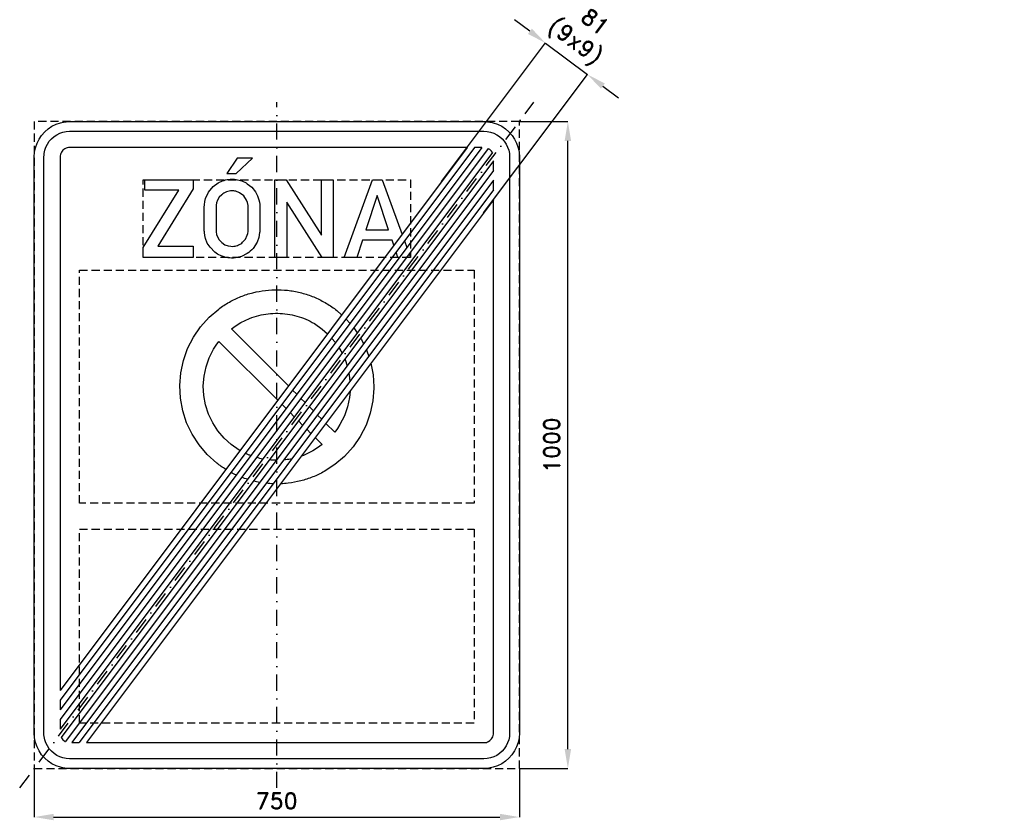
# Model space of a CAD drawing. Header units: millimetres. Extents: x -398 to 1125, y -580 to 657.
import ezdxf

# ---------------------------------------------------------------- set-up
doc = ezdxf.new("R2010")
doc.units = ezdxf.units.MM
doc.header["$LTSCALE"] = 5
doc.linetypes.add('ČERCHOVANÁX2', pattern=[2, 1, -0.5, 0, -0.5])
doc.linetypes.add('ČÁRKOVANÁX2', pattern=[1.5, 1, -0.5])
doc.layers.add('Kóty', color=2, linetype='Continuous')
doc.layers.add('Značka', color=7, linetype='Continuous')
doc.styles.get("Standard").update_dxf_attribs({"font": 'romand.shx', "height": 25})
doc.dimstyles.get("Standard").update_dxf_attribs({"dimtxt": 25, "dimasz": 30, "dimexe": 0.18, "dimexo": 0.0625, "dimgap": 12.5, "dimtad": 1, "dimdec": 0, "dimzin": 0, "dimdsep": 46, "dimtxsty": 'Standard', "dimcen": 0.09, "dimadec": 0, "dimazin": 0, "dimtfac": 1, "dimtdec": 0, "dimtofl": 0, "dimtmove": 0, "dimatfit": 3, "dimfxl": 1, "dimtolj": 1, "dimtzin": 0, "dimarcsym": 0})

# ---------------------------------------------------------------- blocks, each defined once
blk = doc.blocks.new('*D0')
at = {"layer": 'Defpoints', "color": 0, "transparency": 16777216}
for p in [(-375, -500), (375, -500), (375, -575)]:
    blk.add_point(p, dxfattribs=at)
at = {"layer": 'Kóty', "color": 0, "lineweight": -2, "transparency": 16777216}
for p, q in [((-375, -500.0625), (-375, -575.18)), ((375, -500.0625), (375, -575.18)), ((-345, -575), (345, -575))]:
    blk.add_line(p, q, dxfattribs=at)
at = {"layer": 'Kóty', "color": 0, "transparency": 16777216}
for points in [[(-345, -570), (-345, -580), (-375, -575)], [(345, -570), (345, -580), (375, -575)]]:
    blk.add_solid(points, dxfattribs=at)
at = {"layer": 'Kóty', "color": 0, "transparency": 16777216, "insert": (0, -550), "char_height": 25, "attachment_point": 5}
blk.add_mtext('\\A1;750', dxfattribs=at)
blk = doc.blocks.new('*D1')
at = {"layer": 'Defpoints', "color": 0, "transparency": 16777216}
for p in [(375, 500), (450, 500), (375, -500)]:
    blk.add_point(p, dxfattribs=at)
at = {"layer": 'Kóty', "color": 0, "lineweight": -2, "transparency": 16777216}
for p, q in [((375.0625, 500), (450.18, 500)), ((450, -470), (450, 470)), ((375.0625, -500), (450.18, -500))]:
    blk.add_line(p, q, dxfattribs=at)
at = {"layer": 'Kóty', "color": 0, "transparency": 16777216}
for points in [[(445, 470), (455, 470), (450, 500)], [(445, -470), (455, -470), (450, -500)]]:
    blk.add_solid(points, dxfattribs=at)
at = {"layer": 'Kóty', "color": 0, "transparency": 16777216, "insert": (425, 0), "char_height": 25, "attachment_point": 5, "rotation": 90}
blk.add_mtext('\\A1;1000', dxfattribs=at)

msp = doc.modelspace()

# ---------------------------------------------------------------- linework, layer by layer
at = {"color": 3}
for p, q in [((316.9, 460), (-335, -409.2)), ((305.6, 460), (-335, -394.2)), ((294.4, 460), (-335, -379.2)), ((326.9, 458.3), (-335, -424.2)), ((333.3, 451.9), (-335, -439.2)), ((335, 439.2), (-333.3, -451.9)), ((335, 424.2), (-326.9, -458.3)), ((335, 409.2), (-316.9, -460)), ((335, 394.2), (-305.6, -460)), ((335, 379.2), (-294.4, -460))]:
    msp.add_line(p, q, dxfattribs=at)
msp.add_lwpolyline([(-320, -485), (-320.2, -485), (-320.3, -485), (-325.5, -484.6), (-330.6, -483.6), (-335.5, -481.9), (-340.1, -479.6), (-344.4, -476.7), (-348.3, -473.3), (-351.7, -469.4), (-354.6, -465.1), (-356.9, -460.5), (-358.6, -455.6), (-359.7, -450.5, -0.036755), (-360, -445.3), (-360, -445.2), (-360, -445), (-360, 445), (-360, 445.2), (-360, 445.3, -0.032191), (-359.6, 450.5), (-358.6, 455.6), (-356.9, 460.5), (-354.6, 465.1), (-351.7, 469.4), (-348.3, 473.3), (-344.4, 476.7), (-340.1, 479.6), (-335.5, 481.9), (-330.6, 483.6), (-325.5, 484.7), (-320.3, 485), (-320.2, 485), (-320, 485), (320, 485), (320.2, 485), (320.3, 485), (325.5, 484.6), (330.6, 483.6), (335.5, 481.9), (340.1, 479.6), (344.4, 476.7), (348.3, 473.3), (351.7, 469.4), (354.6, 465.1), (356.9, 460.5), (358.6, 455.6), (359.7, 450.5, -0.036755), (360, 445.3), (360, 445.2), (360, 445), (360, -445), (360, -445.2), (360, -445.3, -0.032191), (359.6, -450.5), (358.6, -455.6), (356.9, -460.5), (354.6, -465.1), (351.7, -469.4), (348.3, -473.3), (344.4, -476.7), (340.1, -479.6), (335.5, -481.9), (330.6, -483.6), (325.5, -484.7), (320.3, -485), (320.2, -485), (320, -485), (-320, -485)], format="xyb", dxfattribs=at)
for points in [[(294.4, 460), (-320, 460), (-320.1, 460), (-320.1, 460), (-322.1, 459.9), (-324, 459.5), (-325.8, 458.8), (-327.5, 458), (-329.2, 456.9), (-330.6, 455.6), (-331.9, 454.2), (-333, 452.5), (-333.8, 450.8), (-334.5, 449), (-334.9, 447.1), (-335, 445.1), (-335, 445.1), (-335, 445), (-335, -379.2)], [(316.9, 460), (305.6, 460)], [(333.3, 451.9), (333, 452.5), (331.9, 454.2), (330.6, 455.6), (329.2, 456.9), (327.5, 458), (326.9, 458.3)], [(335, 424.2), (335, 439.2)], [(335, 394.2), (335, 409.2)], [(-294.4, -460), (320, -460), (320.1, -460), (320.1, -460), (322.1, -459.9), (324, -459.5), (325.8, -458.8), (327.5, -458), (329.2, -456.9), (330.6, -455.6), (331.9, -454.2), (333, -452.5), (333.8, -450.8), (334.5, -449), (334.9, -447.1), (335, -445.1), (335, -445.1), (335, -445), (335, 379.2)], [(-335, -394.2), (-335, -409.2)], [(-335, -424.2), (-335, -439.2)], [(-333.3, -451.9), (-333, -452.5), (-331.9, -454.2), (-330.6, -455.6), (-329.2, -456.9), (-327.5, -458), (-326.9, -458.3)], [(-316.9, -460), (-305.6, -460)]]:
    msp.add_lwpolyline(points, dxfattribs=at)
at = {"layer": 'Kóty'}
for p, q in [((391.4, 639.4), (367.4, 657.4)), ((254.9, 407.3), (415.5, 621.5)), ((319.7, 358.7), (480.3, 572.9)), ((504.2, 554.8), (528.2, 536.8))]:
    msp.add_line(p, q, dxfattribs=at)
at = {"layer": 'Kóty', "color": 2}
msp.add_lwpolyline([(415.4, 621.3), (480.2, 572.8)], dxfattribs=at)
at = {"layer": 'Kóty'}
for points in [[(394.4, 643.4), (388.4, 635.4), (415.4, 621.4)], [(507.2, 558.8), (501.2, 550.8), (480.2, 572.8)]]:
    msp.add_solid(points, dxfattribs=at)
at = {"layer": 'Značka', "color": 6, "linetype": 'ČERCHOVANÁX2', "ltscale": 5}
msp.add_line((-397.5, -530), (397.5, 530), dxfattribs=at)
msp.add_lwpolyline([(0, -530), (0, 530)], dxfattribs=at)
at = {"layer": 'Značka', "color": 3}
for points in [[(-320, -500), (-320.2, -500), (-320.4, -500, -0.032184), (-327.5, -499.5, -0.035432), (-334.5, -498.1), (-341.2, -495.8), (-347.6, -492.6), (-353.5, -488.6), (-358.8, -483.9), (-363.6, -478.6), (-367.5, -472.6), (-370.7, -466.3), (-373, -459.5), (-374.5, -452.5), (-375, -445.4), (-375, -445.2), (-375, -445), (-375, 445), (-375, 445.2), (-375, 445.4), (-374.5, 452.5), (-373, 459.5), (-370.7, 466.3), (-367.5, 472.6), (-363.6, 478.5), (-358.8, 483.9), (-353.5, 488.6), (-347.6, 492.6), (-341.2, 495.7), (-334.5, 498), (-327.5, 499.5, -0.036737), (-320.4, 500), (-320.2, 500), (-320, 500), (320, 500), (320.3, 500), (320.5, 500, -0.03219), (327.6, 499.5, -0.035456), (334.6, 498), (341.3, 495.8), (347.7, 492.6), (353.6, 488.6), (358.9, 483.9), (363.7, 478.5), (367.6, 472.6), (370.8, 466.3), (373.1, 459.5), (374.6, 452.5), (375, 445.4), (375, 445.2), (375, 445), (375, -445), (375, -445.2), (375, -445.4), (374.5, -452.5), (373.1, -459.5), (370.8, -466.3), (367.6, -472.6), (363.6, -478.6), (358.9, -483.9), (353.6, -488.6), (347.7, -492.6), (341.3, -495.7), (334.6, -498.1), (327.6, -499.5, -0.036759), (320.5, -500), (320.3, -500), (320, -500), (-320, -500)], [(-112.1, 369.2), (-112, 370.2), (-111.9, 371.2), (-111.3, 376.2), (-110, 381.1), (-105.4, 391), (-98.3, 399.4), (-90.5, 405.2, -0.059975), (-81.5, 409, -0.057357), (-72.3, 410.8, -0.057563), (-62.9, 410.4, -0.0569), (-53.9, 408.1, -0.057544), (-45.6, 403.9), (-38.6, 398.3), (-33, 391.2), (-29.7, 385.2), (-27.6, 378.7), (-26.9, 375.1), (-26.4, 371.5), (-26.4, 370.9), (-26.3, 370.3), (-26.3, 330.1), (-26.4, 329.2), (-26.5, 328.3), (-27.8, 320.9), (-30.3, 313.7), (-36.7, 303.7, -0.07306), (-45.9, 296), (-54.5, 291.5, -0.059841), (-64, 289.3, -0.071107), (-75.8, 289.4, -0.074174), (-87.1, 292.8, -0.066048), (-96, 298.2), (-103.2, 305.7), (-107.4, 312.1), (-110.2, 319.1), (-111.3, 323.8), (-111.9, 328.6), (-112, 329.7), (-112.1, 330.8), (-112.1, 369.2)], [(-93.8, 369.2), (-93.8, 330.8), (-93.7, 330), (-93.7, 329.3), (-93, 325.5), (-91.8, 321.9), (-89, 317), (-85, 312.8), (-80.4, 309.6), (-75.2, 307.7), (-70.9, 307.1, 0.044547), (-66.5, 307.2, 0.07388), (-59.1, 309.2, 0.084915), (-52.8, 313.3), (-48.5, 318.2), (-45.7, 324.1), (-44.9, 327.1), (-44.5, 330.1), (-44.5, 330.5), (-44.5, 330.9), (-44.5, 369.1), (-44.5, 369.8), (-44.5, 370.4), (-45.2, 374.6), (-46.8, 378.6), (-51.2, 385.1), (-57.4, 389.8), (-63.1, 392.1, 0.066664), (-69.4, 392.8, 0.088524), (-77.9, 391.3, 0.098146), (-85.2, 386.9), (-88.9, 382.9), (-91.6, 378.2), (-93, 374.4), (-93.7, 370.5), (-93.7, 369.8), (-93.8, 369.2)]]:
    msp.add_lwpolyline(points, format="xyb", dxfattribs=at)
msp.add_lwpolyline([(-320, -500), (-320.2, -500), (-320.4, -500, -0.032184), (-327.5, -499.5, -0.035438), (-334.5, -498.1), (-341.2, -495.8), (-347.6, -492.6), (-353.5, -488.6), (-358.8, -483.9), (-363.6, -478.6), (-367.5, -472.6), (-370.7, -466.3), (-373, -459.5), (-374.5, -452.5), (-375, -445.4), (-375, -445.2), (-375, -445), (-375, 445), (-375, 445.2), (-375, 445.4), (-374.5, 452.5), (-373, 459.5), (-370.7, 466.3), (-367.5, 472.6), (-363.6, 478.5), (-358.8, 483.9), (-353.5, 488.6), (-347.6, 492.6), (-341.2, 495.7), (-334.5, 498), (-327.5, 499.5, -0.036737), (-320.4, 500), (-320.2, 500), (-320, 500), (320, 500), (320.3, 500), (320.5, 500, -0.032099), (327.6, 499.5, -0.035358), (334.6, 498), (341.3, 495.8), (347.7, 492.6), (353.6, 488.6), (358.9, 483.9), (363.7, 478.5), (367.6, 472.6), (370.8, 466.3), (373.1, 459.5), (374.6, 452.5), (375, 445.4), (375, 445.2), (375, 445), (375, -445), (375, -445.2), (375, -445.4), (374.5, -452.5), (373.1, -459.5), (370.8, -466.3), (367.6, -472.6), (363.6, -478.6), (358.9, -483.9), (353.6, -488.6), (347.7, -492.6), (341.3, -495.7), (334.6, -498.1), (327.6, -499.5, -0.036586), (320.5, -500), (320, -500)], format="xyb", close=True, dxfattribs=at)
at = {"layer": 'Značka', "color": 6, "linetype": 'ČÁRKOVANÁX2', "ltscale": 2.5}
msp.add_lwpolyline([(-375, -500), (375, -500), (375, 500), (-375, 500)], close=True, dxfattribs=at)
at = {"layer": 'Značka', "color": 3}
for points in [[(-77.2, 419.7), (-62.7, 419.7), (-37.6, 443.3), (-61.3, 443.3), (-77.2, 419.7)], [(-206.4, 290), (-206.4, 305.1), (-151.7, 393.8), (-204.2, 393.8), (-204.2, 410), (-129.1, 410), (-129.1, 395.9), (-183.8, 307.2), (-129.1, 307.2), (-129.1, 290), (-206.4, 290)], [(-2.8, 290), (-2.8, 410), (14.4, 410), (68.9, 324.4), (68.9, 410), (87.3, 410), (87.2, 290), (69.9, 290), (15.3, 375.5), (15.3, 290), (-2.8, 290)], [(104.3, 290), (147.8, 410), (162.9, 410), (193.6, 325.6)], [(172.9, 332.8), (155.3, 385.5), (137.8, 332.8), (172.9, 332.8)], [(180.9, 308.7), (178.2, 316.8), (132.3, 316.8), (123.5, 290), (104.3, 290)], [(197.3, 315.4), (200.9, 305.4)], [(189.4, 290), (187.2, 290), (184.4, 298.3)], [(204.6, 295.3), (206.5, 290), (200.6, 290)]]:
    msp.add_lwpolyline(points, dxfattribs=at)
at = {"layer": 'Značka', "color": 6, "linetype": 'ČÁRKOVANÁX2', "ltscale": 2.5}
for points in [[(-206.4, 290), (-206.4, 410), (206.5, 410), (206.5, 290), (-206.4, 290)], [(-305, -90), (-305, 270), (305, 270), (305, -90), (-305, -90)], [(-305, -430), (-305, -130), (305, -130), (305, -430), (-305, -430)]]:
    msp.add_lwpolyline(points, dxfattribs=at)
at = {"layer": 'Značka', "color": 1}
for points in [[(-78.8, -37.6, -0.030019), (-92.9, -27.9), (-107.4, -14.7), (-120.2, 0.2), (-130.8, 16.7), (-139.4, 34.4), (-145.4, 53.1), (-149, 72.4), (-150, 92), (-148.5, 111.5), (-144.3, 130.7), (-137.9, 149.2), (-128.9, 166.7), (-117.8, 182.9), (-104.6, 197.5), (-89.8, 210.2, -0.034399), (-73.3, 220.9, -0.034394), (-55.6, 229.4, -0.034409), (-36.9, 235.4, -0.034404), (-17.6, 239, -0.034412), (2, 240, -0.034419), (21.6, 238.5, -0.034431), (40.8, 234.4, -0.034399), (59.3, 227.9, -0.034383), (76.7, 218.9, -0.034427), (92.9, 207.9), (100.3, 201.2)], [(150, 90), (150, 89), (150, 88), (148.5, 68.5), (144.4, 49.3), (138, 30.7), (129, 13.3), (117.9, -2.9), (104.7, -17.5), (89.8, -30.3), (73.3, -40.9, -0.034366), (55.6, -49.4, -0.034425), (37, -55.4, -0.034432), (17.7, -59, -0.021086), (5.7, -59.9, -0.021086)], [(-62.8, -46.3, -0.015951), (-71, -42.2)], [(-45.3, -53, -0.016598), (-54.3, -49.9)], [(-26.4, -57.7, -0.017394), (-36.1, -55.6)], [(-5.6, -59.9, -0.01871), (-16.2, -59.2)]]:
    msp.add_lwpolyline(points, format="xyb", dxfattribs=at)
at = {"layer": 'Značka', "color": 5}
for points in [[(17.9, 91.4), (-70.1, 179.4), (-62.9, 184.5), (-55.5, 189.2), (-42.1, 195.6, -0.034603), (-27.9, 200.1, -0.03387), (-13.3, 202.9, -0.034451), (1.5, 203.6, -0.034557), (16.3, 202.5, -0.034418), (30.9, 199.4, -0.03439), (44.9, 194.5, -0.034382), (58.1, 187.7), (70.4, 179.3), (78.4, 172)], [(70.2, 0.6), (63, -4.5), (55.6, -9.2), (42.2, -15.6, -0.011193), (37.7, -17.3, -0.011193)], [(-40.3, -16.3, -0.011198), (-44.8, -14.5), (-48.7, -12.5)], [(-21.8, -21.6, -0.021553), (-30.8, -19.4, -0.001193), (-31.3, -19.2)], [(-0.8, -23.6, -0.001562), (-1.5, -23.6, -0.02374), (-11.7, -23.1)], [(23.5, -21.2, -0.023263), (13.4, -22.9, -0.006086), (10.8, -23.2)]]:
    msp.add_lwpolyline(points, format="xyb", dxfattribs=at)
at = {"layer": 'Značka', "color": 1}
for points in [[(107, 195.1), (107.5, 194.7), (113.1, 188.2)], [(119.1, 181.2), (120.3, 179.8), (124.4, 173.3)], [(129.6, 165.3), (130.9, 163.3), (134.2, 156.4)], [(138.6, 147.3), (139.4, 145.6), (142.2, 137)], [(145.5, 126.5), (149, 108.6), (150, 90)]]:
    msp.add_lwpolyline(points, dxfattribs=at)
at = {"layer": 'Značka', "color": 5}
for points in [[(-56.8, -8.3), (-58.1, -7.7), (-70.4, 0.7), (-81.4, 10.7), (-91.1, 22), (-99.1, 34.5), (-105.6, 47.9), (-110.1, 62), (-112.9, 76.6), (-113.6, 91.5), (-112.5, 106.3), (-109.3, 120.8), (-104.5, 134.9), (-97.6, 148.1), (-93.7, 154.2), (-89.4, 160.2), (1.4, 69.4)], [(84.7, 165.4), (90.7, 158.5)], [(96, 150.5), (99.2, 145.5), (100.9, 142)], [(105.3, 132.9), (105.7, 132.1), (108.8, 122.5)], [(111.4, 111), (112.5, 104.1), (113, 98.2)], [(30.8, 78.5), (24.4, 85)], [(113.3, 83.5), (112.5, 73.7), (109.4, 59.2), (104.6, 45.1), (97.7, 31.9), (93.7, 25.8), (89.5, 19.8)], [(7.9, 62.9), (14.3, 56.5)], [(43.7, 65.7), (37.2, 72.1)], [(20.7, 50.1), (27.1, 43.6)], [(56.5, 52.8), (50.1, 59.3)], [(69.4, 40), (62.9, 46.4)], [(33.6, 37.2), (40, 30.8)], [(89.5, 19.8), (75.8, 33.5)], [(46.4, 24.4), (52.8, 17.9)], [(59.3, 11.5), (70.2, 0.6)]]:
    msp.add_lwpolyline(points, dxfattribs=at)

# ---------------------------------------------------------------- texts
at = {"layer": 'Kóty', "color": 2, "insert": (457, 696.4), "char_height": 25, "attachment_point": 1, "rotation": 323.1299}
msp.add_mtext_dynamic_manual_height_columns('\\pi32.16579;81\\P\\pi1.21341;(9x9)', width=97.665, gutter_width=125, heights=[0], dxfattribs=at)

# ---------------------------------------------------------------- dimensions: what is measured, and where the dimension line sits
at = {"layer": 'Kóty'}
dim = msp.add_linear_dim(base=(450, 500), p1=(375, -500), p2=(375, 500), angle=90, dimstyle='Standard', dxfattribs=at)
dim.commit()
dim.dimension.update_dxf_attribs({"geometry": '*D1', "text_midpoint": (425, 0)})
dim = msp.add_linear_dim(base=(375, -575), p1=(-375, -500), p2=(375, -500), dimstyle='Standard', dxfattribs=at)
dim.commit()
dim.dimension.update_dxf_attribs({"geometry": '*D0', "text_midpoint": (0, -550)})

doc.saveas('drawing.dxf')
